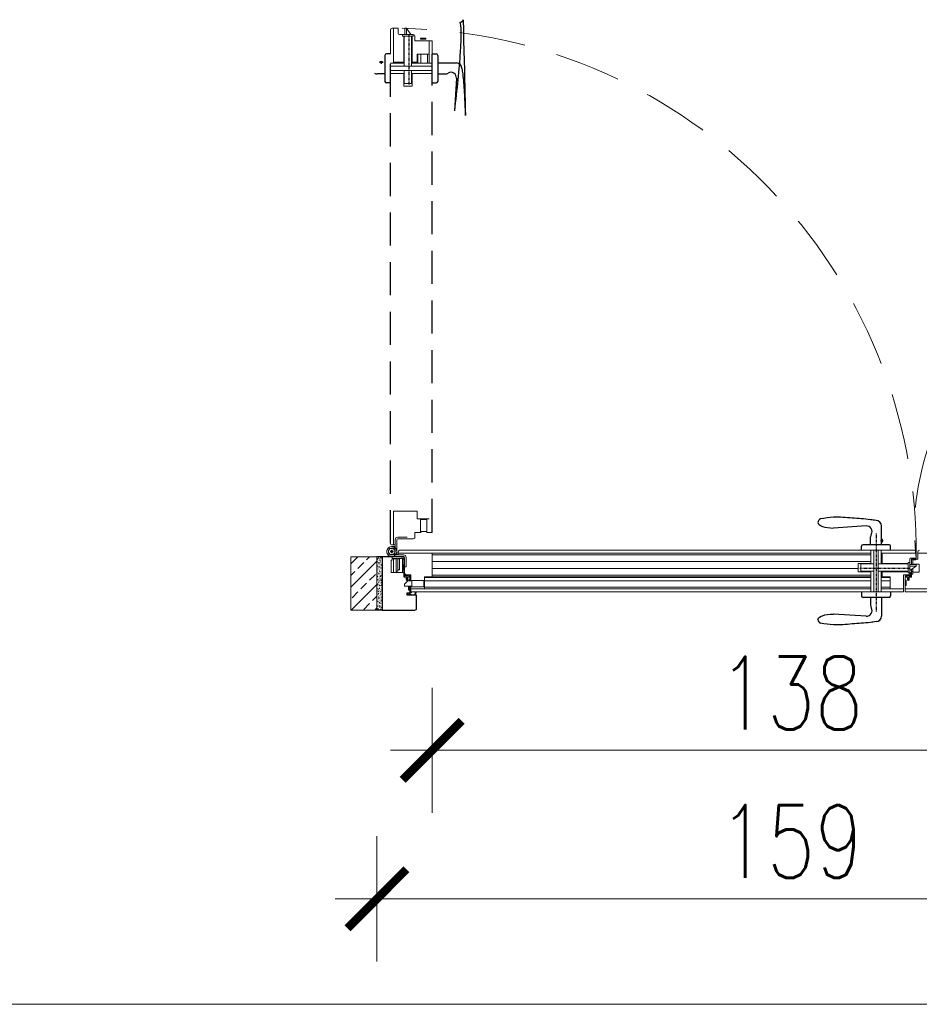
# Model space of a CAD drawing. Header units: millimetres. Extents: x 23192 to 149900, y -396339 to -79279.
# Tile 118 of 136: x 80625 to 80798, y -210617 to -210428. Entities that reach past the tile are written whole.
import ezdxf

# ---------------------------------------------------------------- set-up
doc = ezdxf.new("R2010")
doc.units = ezdxf.units.MM
for name, pattern in [('CENTER', [0.6, 0.375, -0.075, 0.075, -0.075]), ('DASHDOT', [25.4, 12.7, -6.35, 0, -6.35]), ('DASHED', [19.05, 12.7, -6.35]), ('HIDDENX2', [19.05, 12.7, -6.35])]:
    doc.linetypes.add(name, pattern=pattern)
doc.layers.get('0').update_dxf_attribs({"lineweight": 0})
for name, color, linetype, lineweight in [('! Ślusarka opisy', 2, 'Continuous', 15), ('0_LEGENDA', 7, 'Continuous', 13), ('Drzwi - hatch', 8, 'Continuous', 5), ('Drzwi KRAWĘDZIE', 7, 'Continuous', 20), ('Drzwi Kreskowanie', 252, 'Continuous', 5)]:
    doc.layers.add(name, color=color, linetype=linetype, lineweight=lineweight)
for name, color, linetype in [('Drzwi - klamki', 150, 'Continuous'), ('Drzwi PRZER-DUŻA', 240, 'DASHED'), ('GRUBA', 4, 'Continuous'), ('OSIE-DUŻE', 40, 'CENTER'), ('POMOCN-2', 13, 'Continuous'), ('SYMETRIA-DASHDOT', 6, 'DASHDOT')]:
    doc.layers.add(name, color=color, linetype=linetype)
doc.styles.add('SIMPLEX', font='simplex.shx', dxfattribs={"width": 0.77})
doc.dimstyles.new('OL PB 200', dxfattribs={"dimscale": 4, "dimtxt": 3.5, "dimasz": 0.2, "dimexe": 10, "dimexo": 10, "dimgap": 1, "dimtad": 1, "dimdec": 1, "dimrnd": 0.5, "dimzin": 9, "dimdsep": 46, "dimtxsty": 'SIMPLEX', "dimblk": 'thick_MSz', "dimcen": 0.1, "dimdle": 8, "dimse1": 1, "dimse2": 1, "dimclrd": 256, "dimclre": 256, "dimclrt": 3, "dimadec": 1, "dimazin": 2, "dimtfac": 1, "dimtdec": 1, "dimtix": 1, "dimtofl": 0, "dimtmove": 2, "dimatfit": 3, "dimldrblk": 'thick_MSz', "dimfxl": 10, "dimfxlon": 1, "dimtolj": 1, "dimlwd": -1, "dimlwe": -1, "dimarcsym": 0})

# ---------------------------------------------------------------- blocks, each defined once
blk = doc.blocks.new('thick_MSz')
for p, q in [((0, 15), (0, -15)), ((-10, 0), (10, 0))]:
    blk.add_line(p, q)
at = {"const_width": 2, "elevation": 2}
blk.add_lwpolyline([(-7.07, -7.07), (7.07, 7.07)], dxfattribs=at)
blk = doc.blocks.new('*D314')
at = {"layer": '0_LEGENDA', "transparency": 16777216}
blk.add_line((80704.77, -210568.09), (80840.98, -210568.09), dxfattribs=at)
at = {"layer": 'DEFPOINTS', "color": 0, "transparency": 16777216}
for p in [(80703.97, -210523.67), (80841.78, -210526.17), (80841.78, -210568.09)]:
    blk.add_point(p, dxfattribs=at)
at = {"layer": '0_LEGENDA', "transparency": 16777216, "xscale": 0.8, "yscale": 0.8, "zscale": 0.8, "rotation": 180}
blk.add_blockref('thick_MSz', (80703.97, -210568.09), dxfattribs=at)
at = {"layer": '0_LEGENDA', "transparency": 16777216, "xscale": 0.8, "yscale": 0.8, "zscale": 0.8}
blk.add_blockref('thick_MSz', (80841.78, -210568.09), dxfattribs=at)
at = {"layer": '0_LEGENDA', "color": 3, "transparency": 16777216, "insert": (80772.87, -210557.09), "char_height": 14, "attachment_point": 5, "style": 'SIMPLEX'}
blk.add_mtext('\\A1;138', dxfattribs=at)
blk = doc.blocks.new('*D315')
at = {"layer": '0_LEGENDA', "transparency": 16777216}
blk.add_line((80694.17, -210596.6), (80851.58, -210596.6), dxfattribs=at)
at = {"layer": 'DEFPOINTS', "color": 0, "transparency": 16777216}
for p in [(80693.37, -210541.17), (80852.38, -210541.17), (80852.38, -210596.6)]:
    blk.add_point(p, dxfattribs=at)
at = {"layer": '0_LEGENDA', "transparency": 16777216, "xscale": 0.8, "yscale": 0.8, "zscale": 0.8, "rotation": 180}
blk.add_blockref('thick_MSz', (80693.37, -210596.6), dxfattribs=at)
at = {"layer": '0_LEGENDA', "transparency": 16777216, "xscale": 0.8, "yscale": 0.8, "zscale": 0.8}
blk.add_blockref('thick_MSz', (80852.38, -210596.6), dxfattribs=at)
at = {"layer": '0_LEGENDA', "color": 3, "transparency": 16777216, "insert": (80772.87, -210585.6), "char_height": 14, "attachment_point": 5, "style": 'SIMPLEX'}
blk.add_mtext('\\A1;159', dxfattribs=at)

msp = doc.modelspace()

# ---------------------------------------------------------------- hatches: boundary and pattern name
at = {"layer": 'Drzwi - hatch'}
h = msp.add_hatch(dxfattribs=at)
h.set_pattern_fill('ANSI33', color=256, scale=0.5, angle=180)
h.set_pattern_definition([(225, (80534.795, -206514.5187), (2.245064, -2.245064), []), (225, (80532.55, -206514.5187), (2.245064, -2.245064), [1.5875, -0.79375])])
h.paths.add_polyline_path([(80688.371, -210541.171), (80693.371, -210541.171), (80693.371, -210530.971), (80688.371, -210530.971)])
h = msp.add_hatch(dxfattribs=at)
h.set_pattern_fill('AR-CONC', color=256, scale=0.003, angle=180)
h.set_pattern_definition([(230, (79627.7474, -206255.48055), (-0.546554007, 0.047817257), [0.05715, -0.62865]), (175, (79627.7474, -206255.48055), (0.105730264, -0.573170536), [0.04572, -0.50292175]), (280.451445, (79627.7019, -206255.47656), (-0.44082374, -0.525353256), [0.048570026, -0.534270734]), (226.1842, (79627.7474, -206255.63295), (-0.81323712, 0.12612698), [0.085725, -0.942975]), (276.635558, (79627.67965, -206255.6224), (-0.7122124, -0.74227837), [0.07285507, -0.80140682]), (171.184151, (79627.7474, -206255.63295), (-0.7122124, -0.74227837), [0.0685799, -0.7543792]), (201, (79627.6712, -206255.59485), (-0.454843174, 0.306795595), [0.05715, -0.62865]), (146, (79627.6712, -206255.59485), (-0.185406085, -0.5525639), [0.04572, -0.50292]), (251.451445, (79627.6333, -206255.5693), (-0.64024926, -0.245768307), [0.048570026, -0.53426981]), (217.5, (79627.74742, -206255.48055), (-0.00926581, -0.253665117), [0, -0.496824, 0, -0.51054, 0, -0.504825]), (187.5, (79627.74742, -206255.48055), (-0.200458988, -0.300541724), [0, -0.291084, 0, -0.485394, 0, -0.192405]), (147.5, (79627.91735, -206255.48055), (-0.4067717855, 0.017186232), [0, -0.1905, 0, -0.59436, 0, -0.78867]), (137.5, (79627.99355, -206255.48055), (-0.444387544, -0.076279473), [0, -0.24765, 0, -0.394716, 0, -0.56007])])
h.paths.add_polyline_path([(80693.371, -210541.171), (80694.371, -210541.171), (80694.371, -210530.971), (80693.371, -210530.971)])
at = {"layer": 'Drzwi Kreskowanie'}
h = msp.add_hatch(dxfattribs=at)
h.set_pattern_fill('ANSI37', color=256, scale=0.05, angle=540, style=0)
h.set_pattern_definition([(315, (74702.188, -211104.69923), (-0.1122532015, -0.1122532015), []), (225, (74702.188, -211104.69923), (-0.1122532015, 0.1122532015), [])])
h.paths.add_polyline_path([(80702.751, -210431.57), (80702.751, -210431.37), (80701.751, -210431.37), (80701.751, -210431.57)])
h = msp.add_hatch(dxfattribs=at)
h.set_pattern_fill('ANSI37', color=256, scale=0.05, angle=450, style=0)
h.set_pattern_definition([(225, (80122.70144, -204532.90783), (-0.1122532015, 0.1122532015), []), (135, (80122.70144, -204532.90783), (0.1122532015, 0.1122532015), [])])
h.paths.add_polyline_path([(80698.521, -210533.471), (80698.321, -210533.471), (80698.321, -210532.471), (80698.521, -210532.471)])
h = msp.add_hatch(dxfattribs=at)
h.set_pattern_fill('ANSI37', color=256, scale=0.05, angle=450, style=0)
h.set_pattern_definition([(225, (80121.67632, -204535.88783), (-0.1122532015, 0.1122532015), []), (135, (80121.67632, -204535.88783), (0.1122532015, 0.1122532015), [])])
h.paths.add_polyline_path([(80794.805, -210536.451), (80795.005, -210536.451), (80795.005, -210535.451), (80794.805, -210535.451)])
h = msp.add_hatch(dxfattribs=at)
h.set_pattern_fill('ANSI37', color=256, scale=0.05, angle=450, style=0)
h.set_pattern_definition([(135, (78786.25978, -206515.45054), (-0.1122532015, -0.1122532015), []), (225, (78786.25978, -206515.45054), (0.1122532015, -0.1122532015), [])])
h.paths.add_polyline_path([(80699.516, -210537.371), (80699.716, -210537.371), (80699.716, -210536.87), (80699.566, -210536.87), (80699.566, -210536.57), (80699.516, -210536.57)])

# ---------------------------------------------------------------- linework, layer by layer
at = {"layer": '! Ślusarka opisy', "linetype": 'HIDDENX2'}
for centre, radius, start, end in [((80696.274, -210530.104), 100.653, 359.44377, 88.89262), ((80844.283, -210525.587), 47.674, 91.11413, 186.76251)]:
    msp.add_arc(centre, radius, start, end, dxfattribs=at)
for p, q in [((80695.971, -210429.795), (80695.971, -210434.475)), ((80697.471, -210429.475), (80696.291, -210429.475)), ((80697.471, -210430.475), (80697.471, -210429.475)), ((80700.351, -210430.675), (80697.671, -210430.675)), ((80700.671, -210431.875), (80700.671, -210430.995)), ((80703.871, -210431.875), (80700.671, -210431.875)), ((80703.971, -210434.475), (80703.971, -210431.975)), ((80701.22, -210436.175), (80701.22, -210434.475)), ((80701.821, -210436.175), (80701.821, -210434.475)), ((80703.071, -210436.175), (80703.071, -210434.475)), ((80701.071, -210436.175), (80701.071, -210435.975)), ((80697.791, -210529.671), (80791.901, -210529.671)), ((80796.581, -210529.671), (80791.901, -210529.671)), ((80796.901, -210531.171), (80796.901, -210529.991)), ((80797.205, -210531.371), (80797.205, -210529.991)), ((80797.205, -210531.371), (80797.205, -210529.991)), ((80788.201, -210530.271), (80703.971, -210530.271)), ((80795.701, -210534.051), (80795.701, -210531.371)), ((80795.901, -210531.171), (80796.901, -210531.171)), ((80796.005, -210532.417), (80796.005, -210531.371)), ((80797.205, -210531.371), (80796.205, -210531.371)), ((80796.855, -210531.371), (80797.205, -210531.371)), ((80797.205, -210530.271), (80801.555, -210530.271)), ((80848.276, -210530.271), (80797.205, -210530.271)), ((80796.005, -210534.871), (80796.005, -210533.352)), ((80790.201, -210534.771), (80790.401, -210534.771)), ((80790.201, -210534.92), (80791.901, -210534.92)), ((80790.201, -210535.521), (80791.901, -210535.521)), ((80794.501, -210537.571), (80794.501, -210534.371)), ((80794.501, -210534.371), (80795.381, -210534.371)), ((80796.005, -210534.871), (80794.805, -210534.871)), ((80794.805, -210537.571), (80794.805, -210534.971)), ((80699.871, -210537.071), (80788.201, -210537.071)), ((80699.968, -210537.671), (80791.901, -210537.671)), ((80790.201, -210536.771), (80791.901, -210536.771)), ((80791.901, -210537.671), (80794.401, -210537.671)), ((80794.805, -210537.071), (80845.876, -210537.071)), ((80794.905, -210537.671), (80845.776, -210537.671))]:
    msp.add_line(p, q)
at = {"ltscale": 0.2}
for p, q in [((80703.971, -210534.471), (80788.201, -210534.47)), ((80703.971, -210534.771), (80788.201, -210534.771))]:
    msp.add_line(p, q, dxfattribs=at)
for points in [[(80696.571, -210434.475), (80696.571, -210434.475), (80696.571, -210435.975), (80698.516, -210435.975)], [(80700.116, -210435.975), (80701.071, -210435.975), (80701.071, -210434.475), (80703.371, -210434.475)], [(80696.571, -210528.671), (80696.571, -210522.171), (80701.071, -210522.171), (80701.071, -210523.671), (80703.371, -210523.671)], [(80697.471, -210530.271), (80703.971, -210530.271), (80703.971, -210534.771), (80702.471, -210534.771), (80702.471, -210537.071)], [(80791.901, -210530.271), (80791.901, -210530.271), (80790.401, -210530.271), (80790.401, -210532.216)], [(80790.401, -210533.816), (80790.401, -210534.771), (80791.901, -210534.771), (80791.901, -210537.071)]]:
    msp.add_lwpolyline(points)
for points in [[(80696.871, -210528.671), (80696.291, -210528.671, -0.4142136), (80695.971, -210528.351), (80695.971, -210523.671)], [(80701.87, -210526.271), (80700.671, -210526.271), (80700.671, -210527.151, -0.4142136), (80700.351, -210527.471), (80699.171, -210527.471)], [(80703.971, -210526.171, -0.4142136), (80703.871, -210526.271), (80702.87, -210526.271)], [(80697.471, -210530.571), (80697.471, -210529.991, -0.4142136), (80697.791, -210529.671), (80702.471, -210529.671)], [(80699.871, -210535.57), (80699.871, -210534.371), (80698.991, -210534.371, -0.4142136), (80698.671, -210534.051), (80698.671, -210532.871)], [(80699.971, -210537.671, -0.4142136), (80699.871, -210537.571), (80699.871, -210536.57)]]:
    msp.add_lwpolyline(points, format="xyb")
msp.add_lwpolyline([(80702.471, -210534.921), (80788.201, -210534.92)], dxfattribs=at)
for centre, radius, start, end in [((80696.291, -210429.795), 0.32, 90, 180), ((80697.671, -210430.475), 0.2, 180, 270), ((80700.351, -210430.995), 0.32, 0, 90), ((80703.871, -210431.975), 0.1, 0, 90), ((80796.581, -210529.991), 0.32, 0, 90), ((80797.525, -210529.991), 0.32, 90, 180), ((80795.901, -210531.371), 0.2, 90, 180), ((80795.381, -210534.051), 0.32, 270, 0), ((80794.401, -210537.571), 0.1, 270, 0), ((80794.905, -210537.571), 0.1, 180, 269.99979)]:
    msp.add_arc(centre, radius, start, end)
at = {"layer": '0_LEGENDA', "linetype": 'ByBlock', "ltscale": 5}
msp.add_line((77680.534, -210616.848), (81337.982, -210616.848), dxfattribs=at)
at = {"layer": '0_LEGENDA'}
msp.add_lwpolyline([(80693.371, -210616.848), (80852.376, -210616.848)], dxfattribs=at)
at = {"layer": 'Drzwi - klamki', "ltscale": 0.2}
for p, q in [((80694.911, -210434.675), (80694.911, -210439.675)), ((80695.971, -210434.375), (80695.211, -210434.375)), ((80703.971, -210434.375), (80704.731, -210434.375)), ((80705.031, -210434.675), (80705.031, -210439.675)), ((80693.911, -210435.925), (80693.911, -210436.125)), ((80694.411, -210435.925), (80693.911, -210435.925)), ((80694.411, -210435.925), (80694.411, -210436.125)), ((80705.031, -210436.125), (80708.631, -210436.125)), ((80694.911, -210438.225), (80693.429, -210438.225)), ((80705.031, -210438.225), (80706.513, -210438.225)), ((80708.626, -210439.075), (80708.231, -210445.325)), ((80695.971, -210439.975), (80695.211, -210439.975)), ((80703.971, -210439.975), (80704.731, -210439.975)), ((80787.301, -210525.015), (80781.051, -210525.411)), ((80790.251, -210528.611), (80790.251, -210525.011)), ((80788.151, -210528.611), (80788.151, -210527.128)), ((80790.451, -210527.611), (80790.251, -210527.611)), ((80790.451, -210528.111), (80790.251, -210528.111)), ((80790.451, -210528.111), (80790.451, -210527.611)), ((80786.401, -210529.671), (80786.401, -210528.911)), ((80791.701, -210528.611), (80786.701, -210528.611)), ((80792.001, -210529.671), (80792.001, -210528.911)), ((80786.401, -210537.671), (80786.401, -210538.431)), ((80792.001, -210537.671), (80792.001, -210538.431)), ((80791.701, -210538.731), (80786.701, -210538.731)), ((80788.151, -210538.731), (80788.151, -210540.213)), ((80790.251, -210538.731), (80790.251, -210542.331)), ((80787.301, -210542.326), (80781.051, -210541.931))]:
    msp.add_line(p, q, dxfattribs=at)
for centre, radius, start, end in [((80709.272, -210427.585), 0.74, 270, 341.07536), ((80695.211, -210434.675), 0.3, 90, 180), ((80704.731, -210434.675), 0.3, 0, 90), ((80708.631, -210437.175), 1.05, 0, 90), ((80693.429, -210437.225), 1, 238.61185, 270), ((80706.513, -210437.225), 1, 270, 301.38815), ((80707.581, -210438.975), 1.05, 354.53498, 121.38815), ((80695.211, -210439.675), 0.3, 180, 270), ((80704.731, -210439.675), 0.3, 270, 0), ((80778.791, -210524.361), 0.74, 108.92464, 180), ((80789.201, -210525.011), 1.05, 0, 90), ((80787.401, -210526.061), 1.05, 328.61185, 95.46502), ((80789.151, -210527.128), 1, 148.61185, 180), ((80786.701, -210528.911), 0.3, 90, 180), ((80791.701, -210528.911), 0.3, 0, 90), ((80786.701, -210538.431), 0.3, 180, 270), ((80791.701, -210538.431), 0.3, 270, 0), ((80787.401, -210541.281), 1.05, 264.53498, 31.38815), ((80789.151, -210540.213), 1, 180, 211.38815), ((80778.791, -210542.972), 0.74, 180, 251.07536), ((80789.201, -210542.331), 1.05, 270, 0)]:
    msp.add_arc(centre, radius, start, end, dxfattribs=at)
at = {"layer": 'Drzwi - klamki', "ltscale": 0.2, "extrusion": (0, 0, -1)}
for centre, major_axis, ratio, start_param, end_param in [((80707.364, -210443.425), (1.81, 15.203), 0.0714012, 0.1082092, 1.6876007), ((80781.051, -210542.972), (-3, 0), 0.3470158, -0.0085952, 1.5707963)]:
    msp.add_ellipse(centre, major_axis=major_axis, ratio=ratio, start_param=start_param, end_param=end_param, dxfattribs=at)
at = {"layer": 'Drzwi - klamki', "ltscale": 0.2}
msp.add_ellipse((80781.051, -210524.37), major_axis=(3, 0), ratio=0.3470158, start_param=3.1329974, end_param=4.712389, dxfattribs=at)
for points in [[(80709.681, -210437.175), (80709.831, -210438.225), (80710.131, -210441.775), (80710.313, -210445.325), (80709.981, -210427.825)], [(80789.201, -210523.961), (80788.151, -210523.811), (80784.601, -210523.511), (80781.051, -210523.329), (80778.551, -210523.661)], [(80789.201, -210543.381), (80788.151, -210543.531), (80784.601, -210543.831), (80781.051, -210544.013), (80778.551, -210543.681)]]:
    msp.add_spline(points, degree=3, dxfattribs=at)
at = {"layer": 'Drzwi KRAWĘDZIE'}
for p, q in [((80696.571, -210429.475), (80696.571, -210436.175)), ((80698.717, -210430.673), (80698.717, -210429.475)), ((80698.717, -210429.475), (80699.017, -210429.475)), ((80699.017, -210430.673), (80699.017, -210429.475)), ((80699.867, -210430.673), (80699.017, -210429.475)), ((80700.301, -210430.675), (80698.301, -210430.675)), ((80698.301, -210430.675), (80698.301, -210430.971)), ((80700.301, -210430.971), (80698.301, -210430.971)), ((80700.271, -210430.675), (80698.321, -210430.675)), ((80698.516, -210436.175), (80698.516, -210430.971)), ((80698.596, -210436.775), (80698.596, -210430.971)), ((80699.996, -210436.775), (80699.996, -210430.971)), ((80700.116, -210436.175), (80700.116, -210430.971)), ((80700.301, -210430.675), (80700.301, -210430.971)), ((80703.371, -210436.175), (80703.371, -210431.875)), ((80695.971, -210436.175), (80698.516, -210436.175)), ((80703.971, -210436.775), (80695.971, -210436.775)), ((80703.971, -210437.575), (80695.971, -210437.575)), ((80698.596, -210440.088), (80698.596, -210437.575)), ((80699.996, -210440.088), (80699.996, -210437.575)), ((80700.116, -210436.175), (80703.971, -210436.175)), ((80695.971, -210438.175), (80698.516, -210438.175)), ((80698.516, -210440.588), (80698.516, -210438.175)), ((80700.116, -210440.588), (80700.116, -210438.175)), ((80700.116, -210438.175), (80703.971, -210438.175)), ((80700.116, -210440.588), (80698.516, -210440.588)), ((80698.596, -210440.088), (80699.996, -210440.088)), ((80699.996, -210440.088), (80698.596, -210440.088)), ((80702.98, -210523.771), (80701.76, -210523.771)), ((80696.871, -210529.921), (80696.871, -210527.671)), ((80697.171, -210529.921), (80697.171, -210527.671)), ((80699.171, -210527.171), (80697.371, -210527.171)), ((80699.171, -210527.471), (80697.371, -210527.471)), ((80695.971, -210529.871), (80695.971, -210529.971)), ((80696.134, -210529.871), (80695.971, -210529.871)), ((80695.971, -210529.871), (80695.971, -210529.971)), ((80696.134, -210529.871), (80695.971, -210529.871)), ((80695.971, -210529.971), (80696.134, -210529.971)), ((80695.971, -210529.971), (80696.134, -210529.971)), ((80696.171, -210529.671), (80696.171, -210529.834)), ((80696.271, -210529.671), (80696.171, -210529.671)), ((80696.171, -210529.671), (80696.171, -210529.834)), ((80696.271, -210529.671), (80696.171, -210529.671)), ((80696.171, -210530.007), (80696.171, -210530.171)), ((80696.171, -210530.007), (80696.171, -210530.171)), ((80696.171, -210530.171), (80696.271, -210530.171)), ((80696.171, -210530.171), (80696.271, -210530.171)), ((80696.221, -210528.971), (80696.871, -210528.971)), ((80696.271, -210529.834), (80696.271, -210529.671)), ((80696.271, -210529.834), (80696.271, -210529.671)), ((80696.271, -210530.171), (80696.271, -210530.007)), ((80696.271, -210530.171), (80696.271, -210530.007)), ((80696.471, -210529.871), (80696.307, -210529.871)), ((80696.471, -210529.871), (80696.307, -210529.871)), ((80696.307, -210529.971), (80696.471, -210529.971)), ((80696.307, -210529.971), (80696.471, -210529.971)), ((80696.471, -210529.971), (80696.471, -210529.871)), ((80696.471, -210529.971), (80696.471, -210529.871)), ((80696.821, -210529.184), (80696.698, -210529.48)), ((80696.785, -210529.271), (80696.871, -210529.271)), ((80697.171, -210529.921), (80697.171, -210530.571)), ((80788.201, -210529.671), (80788.201, -210532.216)), ((80788.801, -210537.671), (80788.801, -210529.671)), ((80789.601, -210537.671), (80789.601, -210529.671)), ((80790.201, -210529.671), (80790.201, -210532.216)), ((80696.121, -210531.571), (80696.121, -210533.971)), ((80696.271, -210531.571), (80696.121, -210531.571)), ((80696.221, -210530.571), (80698.471, -210530.571)), ((80696.221, -210530.871), (80698.471, -210530.871)), ((80696.271, -210530.971), (80696.271, -210531.571)), ((80696.271, -210531.271), (80698.074, -210531.271)), ((80696.571, -210531.347), (80696.571, -210533.971)), ((80697.071, -210531.347), (80696.571, -210531.347)), ((80696.957, -210530.521), (80696.662, -210530.398)), ((80696.871, -210530.485), (80696.871, -210530.571)), ((80697.071, -210531.271), (80697.071, -210533.671)), ((80697.071, -210531.347), (80697.071, -210533.971)), ((80697.371, -210531.271), (80697.371, -210533.671)), ((80697.671, -210531.347), (80697.371, -210531.347)), ((80697.671, -210531.347), (80697.671, -210533.427)), ((80698.271, -210533.971), (80698.271, -210531.467)), ((80698.671, -210532.871), (80698.671, -210531.071)), ((80698.971, -210532.871), (80698.971, -210531.071)), ((80703.971, -210530.571), (80788.201, -210530.571)), ((80703.971, -210531.871), (80788.201, -210531.871)), ((80796.901, -210530.271), (80790.201, -210530.271)), ((80795.404, -210534.001), (80795.404, -210532.001)), ((80795.701, -210532.001), (80795.404, -210532.001)), ((80795.701, -210534.001), (80795.701, -210532.001)), ((80795.701, -210533.971), (80795.701, -210532.021)), ((80796.301, -210531.551), (80796.301, -210532.417)), ((80696.121, -210533.971), (80698.571, -210533.971)), ((80697.071, -210533.971), (80696.571, -210533.971)), ((80697.371, -210533.671), (80697.071, -210533.671)), ((80697.671, -210533.427), (80697.371, -210533.427)), ((80698.654, -210534.832), (80698.566, -210533.991)), ((80698.623, -210533.943), (80698.609, -210533.943)), ((80698.666, -210533.98), (80698.736, -210534.431)), ((80698.971, -210532.871), (80698.671, -210532.871)), ((80703.971, -210533.171), (80785.787, -210533.171)), ((80785.787, -210532.216), (80788.201, -210532.216)), ((80785.787, -210533.816), (80785.787, -210532.216)), ((80785.787, -210533.816), (80788.201, -210533.816)), ((80786.287, -210532.296), (80786.287, -210533.696)), ((80786.287, -210533.696), (80786.287, -210532.296)), ((80786.287, -210532.296), (80788.801, -210532.296)), ((80786.287, -210533.696), (80788.801, -210533.696)), ((80788.201, -210533.816), (80788.201, -210537.671)), ((80789.601, -210532.296), (80795.404, -210532.296)), ((80789.601, -210533.696), (80795.404, -210533.696)), ((80790.201, -210532.216), (80795.404, -210532.216)), ((80790.201, -210533.816), (80795.404, -210533.816)), ((80790.201, -210533.816), (80790.201, -210537.671)), ((80795.701, -210534.001), (80795.404, -210534.001)), ((80795.702, -210532.417), (80796.901, -210532.417)), ((80795.702, -210532.717), (80796.901, -210532.717)), ((80795.702, -210533.567), (80796.901, -210532.717)), ((80795.906, -210533.98), (80795.836, -210534.431)), ((80795.918, -210534.832), (80796.005, -210533.991)), ((80795.949, -210533.943), (80795.962, -210533.943)), ((80796.005, -210533.771), (80796.301, -210533.771)), ((80796.301, -210532.372), (80797.501, -210532.372)), ((80796.301, -210533.142), (80796.301, -210534.271)), ((80796.301, -210534.271), (80796.301, -210533.205)), ((80796.301, -210533.871), (80797.501, -210533.871)), ((80796.901, -210532.417), (80796.901, -210532.717)), ((80797.501, -210532.372), (80797.501, -210533.871)), ((80699.006, -210534.871), (80698.697, -210534.871)), ((80698.697, -210534.871), (80699.091, -210534.871)), ((80698.743, -210534.752), (80698.72, -210534.537)), ((80698.742, -210534.513), (80698.846, -210534.513)), ((80698.764, -210534.772), (80699.654, -210534.772)), ((80698.883, -210534.462), (80698.771, -210534.462)), ((80698.862, -210534.52), (80698.954, -210534.612)), ((80698.883, -210534.462), (80698.964, -210534.543)), ((80698.974, -210534.617), (80698.967, -210534.617)), ((80698.983, -210534.615), (80699.145, -210534.521)), ((80698.996, -210534.549), (80699.033, -210534.533)), ((80699.006, -210535.047), (80699.006, -210535.133)), ((80699.006, -210535.286), (80699.006, -210535.389)), ((80699.094, -210535.211), (80699.01, -210535.141)), ((80699.131, -210535.48), (80699.011, -210535.398)), ((80699.023, -210535.28), (80699.1, -210535.359)), ((80699.025, -210535.039), (80699.091, -210535.109)), ((80699.033, -210534.533), (80699.12, -210534.491)), ((80699.045, -210534.406), (80699.045, -210534.406)), ((80699.08, -210534.371), (80699.74, -210534.371)), ((80699.329, -210534.441), (80699.08, -210534.441)), ((80699.091, -210535.109), (80699.091, -210534.871)), ((80699.1, -210535.359), (80699.094, -210535.211)), ((80699.12, -210534.491), (80699.158, -210534.469)), ((80699.137, -210535.481), (80699.204, -210535.481)), ((80699.174, -210534.511), (80699.376, -210534.511)), ((80699.18, -210534.463), (80699.329, -210534.463)), ((80699.322, -210535.41), (80699.21, -210535.48)), ((80699.248, -210534.871), (80699.248, -210535.109)), ((80699.248, -210534.871), (80699.712, -210534.871)), ((80699.248, -210535.109), (80699.309, -210535.062)), ((80699.266, -210535.202), (80699.257, -210535.359)), ((80699.257, -210535.359), (80699.309, -210535.299)), ((80699.324, -210535.136), (80699.266, -210535.202)), ((80699.327, -210535.07), (80699.327, -210535.129)), ((80699.327, -210535.307), (80699.327, -210535.401)), ((80699.336, -210534.447), (80699.336, -210534.447)), ((80699.394, -210534.493), (80699.394, -210534.469)), ((80699.412, -210534.441), (80699.666, -210534.441)), ((80699.666, -210534.441), (80699.563, -210534.547)), ((80699.566, -210535.57), (80699.566, -210535.27)), ((80699.766, -210535.27), (80699.566, -210535.27)), ((80699.766, -210535.47), (80699.566, -210535.47)), ((80699.57, -210534.688), (80699.661, -210534.752)), ((80699.761, -210534.437), (80699.614, -210534.587)), ((80699.626, -210534.661), (80699.739, -210534.724)), ((80699.766, -210534.771), (80699.766, -210534.816)), ((80699.766, -210535.57), (80699.766, -210535.27)), ((80699.769, -210534.4), (80699.769, -210534.416)), ((80702.371, -210536.68), (80702.371, -210535.46)), ((80788.201, -210535.521), (80702.471, -210535.521)), ((80794.802, -210534.4), (80794.802, -210534.416)), ((80794.805, -210534.771), (80794.805, -210534.816)), ((80794.811, -210534.437), (80794.957, -210534.587)), ((80795.492, -210534.371), (80794.831, -210534.371)), ((80795.492, -210534.371), (80794.831, -210534.371)), ((80794.945, -210534.661), (80794.833, -210534.724)), ((80795.323, -210534.871), (80794.86, -210534.871)), ((80794.906, -210534.441), (80795.008, -210534.547)), ((80795.16, -210534.441), (80794.906, -210534.441)), ((80795.002, -210534.688), (80794.911, -210534.752)), ((80795.807, -210534.772), (80794.917, -210534.772)), ((80795.178, -210534.493), (80795.178, -210534.469)), ((80795.397, -210534.511), (80795.196, -210534.511)), ((80795.236, -210534.447), (80795.236, -210534.447)), ((80795.242, -210534.441), (80795.492, -210534.441)), ((80795.392, -210534.463), (80795.242, -210534.463)), ((80795.244, -210535.307), (80795.244, -210535.401)), ((80795.245, -210535.07), (80795.245, -210535.129)), ((80795.247, -210535.136), (80795.306, -210535.202)), ((80795.249, -210535.41), (80795.362, -210535.48)), ((80795.314, -210535.359), (80795.262, -210535.299)), ((80795.323, -210535.109), (80795.263, -210535.062)), ((80795.306, -210535.202), (80795.314, -210535.359)), ((80795.323, -210534.871), (80795.323, -210535.109)), ((80795.434, -210535.481), (80795.368, -210535.481)), ((80795.451, -210534.491), (80795.413, -210534.469)), ((80795.588, -210534.615), (80795.426, -210534.521)), ((80795.44, -210535.48), (80795.56, -210535.398)), ((80795.539, -210534.533), (80795.451, -210534.491)), ((80795.472, -210535.359), (80795.477, -210535.211)), ((80795.548, -210535.28), (80795.472, -210535.359)), ((80795.477, -210535.211), (80795.562, -210535.141)), ((80795.48, -210535.109), (80795.48, -210534.871)), ((80795.875, -210534.871), (80795.48, -210534.871)), ((80795.547, -210535.039), (80795.48, -210535.109)), ((80795.527, -210534.406), (80795.527, -210534.406)), ((80795.576, -210534.549), (80795.539, -210534.533)), ((80795.565, -210534.871), (80795.875, -210534.871)), ((80795.565, -210535.047), (80795.565, -210535.133)), ((80795.565, -210535.286), (80795.565, -210535.389)), ((80795.598, -210534.617), (80795.605, -210534.617)), ((80795.689, -210534.462), (80795.608, -210534.543)), ((80795.71, -210534.52), (80795.617, -210534.612)), ((80795.689, -210534.462), (80795.8, -210534.462)), ((80795.83, -210534.513), (80795.725, -210534.513)), ((80795.829, -210534.752), (80795.851, -210534.537)), ((80796.001, -210534.271), (80796.301, -210534.271)), ((80699.566, -210536.57), (80699.566, -210536.87)), ((80699.766, -210536.67), (80699.566, -210536.67)), ((80699.766, -210536.87), (80699.566, -210536.87)), ((80699.766, -210536.57), (80699.766, -210536.87)), ((80700.855, -210537.671), (80700.826, -210537.802)), ((80700.871, -210537.861), (80700.871, -210537.671)), ((80788.201, -210536.771), (80702.471, -210536.771)), ((80790.201, -210537.071), (80794.501, -210537.071)), ((80699.171, -210538.271), (80700.871, -210538.271)), ((80699.221, -210537.871), (80699.221, -210538.221)), ((80699.221, -210538.221), (80699.516, -210538.221)), ((80699.221, -210538.221), (80699.516, -210538.221)), ((80699.486, -210537.875), (80699.516, -210538.221)), ((80699.536, -210537.871), (80699.553, -210538.071)), ((80699.553, -210538.071), (80699.72, -210537.871)), ((80699.558, -210538.122), (80700.11, -210538.221)), ((80699.558, -210538.122), (80699.566, -210538.221)), ((80699.558, -210538.122), (80699.566, -210538.221)), ((80699.558, -210538.122), (80700.11, -210538.221)), ((80699.566, -210538.221), (80700.11, -210538.221)), ((80699.566, -210538.221), (80700.11, -210538.221)), ((80699.61, -210538.081), (80699.743, -210537.921)), ((80699.61, -210538.081), (80700.395, -210538.221)), ((80699.61, -210538.081), (80700.395, -210538.221)), ((80699.743, -210537.921), (80699.803, -210537.909)), ((80700.395, -210538.221), (80700.768, -210538.221)), ((80700.395, -210538.221), (80700.768, -210538.221)), ((80700.62, -210538.032), (80700.815, -210537.855)), ((80700.768, -210538.221), (80700.62, -210538.032)), ((80700.688, -210538.038), (80700.871, -210537.861)), ((80700.871, -210538.271), (80700.688, -210538.038))]:
    msp.add_line(p, q, dxfattribs=at)
for points in [[(80701.751, -210431.37), (80701.751, -210431.57), (80702.751, -210431.57), (80702.751, -210431.37)], [(80701.76, -210523.771), (80701.76, -210526.071), (80702.98, -210526.071), (80702.98, -210523.771), (80702.88, -210523.671), (80701.86, -210523.671)], [(80688.371, -210530.971), (80693.371, -210530.971), (80693.371, -210541.171), (80688.371, -210541.171)], [(80698.321, -210532.471), (80698.521, -210532.471), (80698.521, -210533.471), (80698.321, -210533.471)], [(80700.071, -210535.57), (80699.271, -210535.57), (80698.671, -210536.17), (80698.671, -210536.57), (80700.071, -210536.57)], [(80702.371, -210535.46), (80700.071, -210535.46), (80700.071, -210536.68), (80702.371, -210536.68), (80702.471, -210536.58), (80702.471, -210535.56)], [(80795.005, -210535.451), (80794.805, -210535.451), (80794.805, -210536.451), (80795.005, -210536.451)]]:
    msp.add_lwpolyline(points, close=True, dxfattribs=at)
for points in [[(80698.271, -210533.971), (80698.571, -210533.971), (80698.571, -210530.971), (80696.271, -210530.971), (80696.271, -210531.271)], [(80796.005, -210531.821), (80796.005, -210531.371), (80796.855, -210531.371), (80796.855, -210531.551), (80796.301, -210531.551)], [(80699.716, -210536.87), (80699.716, -210537.371), (80699.516, -210537.371), (80699.516, -210536.57)]]:
    msp.add_lwpolyline(points, dxfattribs=at)
msp.add_circle((80696.221, -210529.921), 0.6, dxfattribs=at)
msp.add_circle((80696.221, -210529.921), 0.6, dxfattribs=at)
for centre, radius, start, end in [((80700.7, -210431.545), 0.0289, 180, 270), ((80697.371, -210527.671), 0.5, 90, 180), ((80697.371, -210527.671), 0.2, 90, 180), ((80696.221, -210529.921), 0.95, 50.84169, 0), ((80696.221, -210529.921), 0.95, 50.84169, 0), ((80696.221, -210529.921), 0.95, 320.84169, 270), ((80696.221, -210529.921), 0.95, 320.84169, 270), ((80696.221, -210529.921), 0.65, 42.70871, 0), ((80696.221, -210529.921), 0.65, 312.70871, 270), ((80696.221, -210529.921), 0.1, 120, 150), ((80696.221, -210529.921), 0.1, 120, 150), ((80696.221, -210529.921), 0.1, 210, 240), ((80696.221, -210529.921), 0.1, 210, 240), ((80696.221, -210529.921), 0.1, 30, 60), ((80696.221, -210529.921), 0.1, 30, 60), ((80696.221, -210529.921), 0.1, 300, 330), ((80696.221, -210529.921), 0.1, 300, 330), ((80698.198, -210531.343), 0.144, 300.24838, 149.75162), ((80698.471, -210531.071), 0.5, 0, 90), ((80698.471, -210531.071), 0.2, 0, 90), ((80698.609, -210533.986), 0.0434, 90, 185.93988), ((80698.623, -210533.986), 0.0434, 8.81043, 90), ((80795.949, -210533.986), 0.0434, 90, 171.18957), ((80795.962, -210533.986), 0.0434, 354.06012, 90), ((80698.697, -210534.827), 0.0434, 185.93988, 270), ((80698.742, -210534.535), 0.0217, 90.19456, 185.93988), ((80698.771, -210534.426), 0.0361, 188.81043, 270), ((80698.764, -210534.75), 0.0217, 185.93988, 270), ((80698.842, -210534.542), 0.0294, 41.9308, 82.43452), ((80698.967, -210534.599), 0.0181, 225.01195, 270), ((80698.984, -210534.522), 0.0289, 225.01195, 292.8251), ((80698.974, -210534.599), 0.0181, 270, 300.08298), ((80699.017, -210535.047), 0.0108, 42.59235, 180), ((80699.017, -210535.133), 0.0108, 180, 228.37832), ((80699.017, -210535.29), 0.0112, 57.18701, 160.31765), ((80699.017, -210535.389), 0.0108, 180, 235.89151), ((80699.08, -210534.406), 0.0351, 90, 180), ((80699.08, -210534.406), 0.0351, 180, 270), ((80699.137, -210535.471), 0.0108, 235.89151, 270), ((80699.182, -210534.582), 0.0716, 96.05413, 120.813), ((80699.18, -210534.507), 0.0434, 90, 120.08298), ((80699.204, -210535.471), 0.0108, 270, 302.16432), ((80699.316, -210535.07), 0.0108, 0, 132.6348), ((80699.317, -210535.307), 0.0108, 0, 132.12574), ((80699.317, -210535.401), 0.0108, 302.16432, 0), ((80699.316, -210535.129), 0.0108, 318.90641, 0), ((80699.329, -210534.447), 0.00614, 0, 90), ((80699.314, -210534.448), 0.0216, 315.62301, 2.70364), ((80699.376, -210534.493), 0.0181, 270, 0), ((80699.423, -210534.468), 0.029, 112.04102, 182.41399), ((80699.615, -210534.615), 0.0858, 127.23443, 238.2729), ((80699.652, -210534.618), 0.0496, 127.23443, 238.2729), ((80699.654, -210534.761), 0.0108, 270, 54.82408), ((80699.712, -210534.816), 0.0542, 270, 0), ((80699.712, -210534.771), 0.0542, 0, 60.49873), ((80699.74, -210534.4), 0.0289, 0, 90), ((80699.74, -210534.416), 0.0289, 313.94643, 0), ((80794.831, -210534.4), 0.0289, 90, 180), ((80794.831, -210534.416), 0.0289, 180, 226.05357), ((80794.86, -210534.771), 0.0542, 119.50127, 180), ((80794.86, -210534.816), 0.0542, 180, 270), ((80794.917, -210534.761), 0.0108, 125.17592, 270), ((80794.919, -210534.618), 0.0496, 301.7271, 52.76557), ((80794.956, -210534.615), 0.0858, 301.7271, 52.76557), ((80795.149, -210534.468), 0.029, 357.58601, 67.95898), ((80795.196, -210534.493), 0.0181, 180, 270), ((80795.242, -210534.447), 0.00614, 90, 180), ((80795.258, -210534.448), 0.0216, 177.29636, 224.37699), ((80795.255, -210535.307), 0.0108, 47.87426, 180), ((80795.255, -210535.401), 0.0108, 180, 237.83568), ((80795.256, -210535.07), 0.0108, 47.3652, 180), ((80795.256, -210535.129), 0.0108, 180, 221.09359), ((80795.368, -210535.471), 0.0108, 237.83568, 270), ((80795.392, -210534.507), 0.0434, 59.91702, 90), ((80795.39, -210534.582), 0.0716, 59.187, 83.94587), ((80795.434, -210535.471), 0.0108, 270, 304.10849), ((80795.492, -210534.406), 0.0351, 0, 90), ((80795.492, -210534.406), 0.0351, 270, 0), ((80795.555, -210535.047), 0.0108, 0, 137.40765), ((80795.555, -210535.29), 0.0112, 19.68235, 122.81299), ((80795.554, -210535.389), 0.0108, 304.10849, 0), ((80795.555, -210535.133), 0.0108, 311.62168, 0), ((80795.587, -210534.522), 0.0289, 247.1749, 314.98805), ((80795.598, -210534.599), 0.0181, 239.91702, 270), ((80795.605, -210534.599), 0.0181, 270, 314.98805), ((80795.729, -210534.542), 0.0294, 97.56548, 138.0692), ((80795.8, -210534.426), 0.0361, 270, 351.18957), ((80795.807, -210534.75), 0.0217, 270, 354.06012), ((80795.829, -210534.535), 0.0217, 354.06012, 89.80544), ((80795.875, -210534.827), 0.0434, 270, 354.06012), ((80700.276, -210538.399), 0.732, 95.00539, 133.71386), ((80700.338, -210538.432), 0.749, 50.42539, 135.71581), ((80700.365, -210538.456), 0.8, 54.84885, 78.99677)]:
    msp.add_arc(centre, radius, start, end, dxfattribs=at)
at = {"layer": 'Drzwi PRZER-DUŻA', "ltscale": 0.5}
for p, q in [((80695.971, -210528.351), (80695.971, -210434.475)), ((80703.971, -210526.173), (80703.971, -210434.475))]:
    msp.add_line(p, q, dxfattribs=at)
at = {"layer": 'GRUBA'}
msp.add_lwpolyline([(80699.766, -210535.57), (80699.766, -210534.871), (80698.571, -210534.871), (80698.571, -210533.469), (80698.571, -210533.469), (80698.571, -210533.471), (80698.321, -210533.471), (80698.321, -210532.471), (80698.571, -210532.471), (80698.571, -210531.471), (80698.571, -210531.471), (80698.571, -210530.971), (80694.371, -210530.971), (80694.371, -210541.171), (80700.651, -210541.171, 0.4142136), (80700.971, -210540.851), (80700.971, -210538.271), (80699.171, -210538.271), (80699.171, -210537.871), (80699.766, -210537.871), (80699.766, -210537.371), (80699.516, -210537.371), (80699.516, -210536.57)], format="xyb", dxfattribs=at)
at = {"layer": 'OSIE-DUŻE', "ltscale": 0.3}
for p, q in [((80699.471, -210430.675), (80699.471, -210440.285)), ((80694.161, -210435.774), (80694.161, -210436.298)), ((80789.201, -210526.371), (80789.201, -210541.541)), ((80790.601, -210527.861), (80790.077, -210527.861)), ((80795.701, -210533.171), (80786.091, -210533.171))]:
    msp.add_line(p, q, dxfattribs=at)
at = {"layer": 'POMOCN-2'}
for p, q in [((80694.371, -210530.971), (80693.371, -210530.971)), ((80694.371, -210541.171), (80693.371, -210541.171))]:
    msp.add_line(p, q, dxfattribs=at)
at = {"layer": 'SYMETRIA-DASHDOT'}
for p, q in [((80695.878, -210529.921), (80696.564, -210529.921)), ((80696.564, -210529.921), (80695.878, -210529.921)), ((80696.221, -210529.578), (80696.221, -210530.264)), ((80696.221, -210529.578), (80696.221, -210530.264))]:
    msp.add_line(p, q, dxfattribs=at)

# ---------------------------------------------------------------- dimensions: what is measured, and where the dimension line sits
at = {"layer": '0_LEGENDA', "color": 7}
for base, p1, p2, picture, middle in [((80841.776, -210568.09), (80703.971, -210523.671), (80841.776, -210526.171), '*D314', (80772.873, -210557.09)), ((80852.376, -210596.604), (80693.371, -210541.171), (80852.376, -210541.171), '*D315', (80772.873, -210585.604))]:
    dim = msp.add_linear_dim(base=base, p1=p1, p2=p2, dimstyle='OL PB 200', dxfattribs=at)
    dim.commit()
    dim.dimension.update_dxf_attribs({"geometry": picture, "text_midpoint": middle})

doc.saveas('drawing.dxf')
